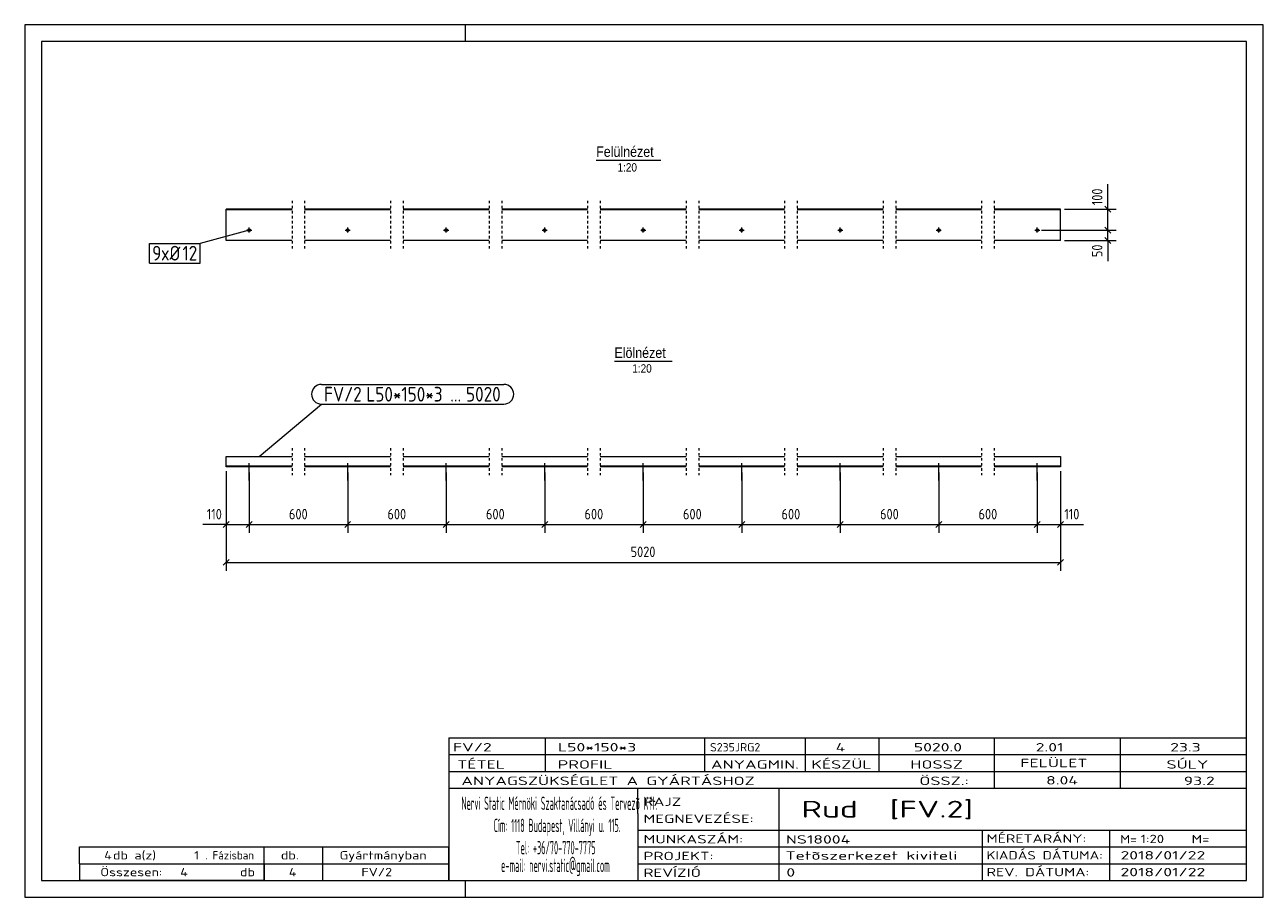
# Model space of a CAD drawing. Header units: millimetres. Extents: x 1 to 296, y 1 to 209.
import ezdxf

# ---------------------------------------------------------------- set-up
doc = ezdxf.new("R2010")
doc.units = ezdxf.units.MM
doc.header["$LTSCALE"] = 0.6
doc.linetypes.add('XKITLINE00', pattern=[0])
doc.linetypes.add('XKITLINE01', pattern=[4, 1, -1, 1, -1])
for name, color, linetype, lineweight in [('Bolt', 7, 'Continuous', 0), ('BoltMark', 3, 'Continuous', 0), ('DrawingSheet', 5, 'Continuous', 0), ('OtherObjectType', 1, 'Continuous', 0), ('Part', 2, 'Continuous', 0), ('PartMark', 3, 'Continuous', 0), ('Z-DIMENSIONS', 1, 'Continuous', 0)]:
    doc.layers.add(name, color=color, linetype=linetype, lineweight=lineweight)
doc.styles.add('ARIAL', font='ARIAL.TTF')
doc.styles.add('ISOCPEUR', font='ISOCPEUR.TTF')

msp = doc.modelspace()

# ---------------------------------------------------------------- linework, layer by layer
at = {"layer": 'Bolt', "color": 3, "linetype": 'XKITLINE00', "lineweight": 0}
for p, q in [((53.85, 160.04), (55.05, 160.04)), ((54.45, 159.44), (54.45, 160.64)), ((77.32, 160.04), (78.52, 160.04)), ((77.92, 159.44), (77.92, 160.64)), ((100.78, 160.04), (101.98, 160.04)), ((101.38, 159.44), (101.38, 160.64)), ((124.25, 160.04), (125.45, 160.04)), ((124.85, 159.44), (124.85, 160.64)), ((147.72, 160.04), (148.92, 160.04)), ((148.32, 159.44), (148.32, 160.64)), ((171.18, 160.04), (172.38, 160.04)), ((171.78, 159.44), (171.78, 160.64)), ((194.65, 160.04), (195.85, 160.04)), ((195.25, 159.44), (195.25, 160.64)), ((218.11, 160.04), (219.31, 160.04)), ((218.71, 159.44), (218.71, 160.64)), ((241.58, 160.04), (242.78, 160.04)), ((242.18, 159.44), (242.18, 160.64)), ((54.15, 103.74), (54.15, 103.59)), ((54.45, 100.34), (54.45, 104.49)), ((54.75, 103.74), (54.75, 103.59)), ((77.62, 103.74), (77.62, 103.59)), ((77.92, 100.34), (77.92, 104.49)), ((78.22, 103.74), (78.22, 103.59)), ((101.08, 103.74), (101.08, 103.59)), ((101.38, 100.34), (101.38, 104.49)), ((101.68, 103.74), (101.68, 103.59)), ((124.55, 103.74), (124.55, 103.59)), ((124.85, 100.34), (124.85, 104.49)), ((125.15, 103.74), (125.15, 103.59)), ((148.02, 103.74), (148.02, 103.59)), ((148.32, 100.34), (148.32, 104.49)), ((148.62, 103.74), (148.62, 103.59)), ((171.48, 103.74), (171.48, 103.59)), ((171.78, 100.34), (171.78, 104.49)), ((172.08, 103.74), (172.08, 103.59)), ((194.95, 103.74), (194.95, 103.59)), ((195.25, 100.34), (195.25, 104.49)), ((195.55, 103.74), (195.55, 103.59)), ((218.41, 103.74), (218.41, 103.59)), ((218.71, 100.34), (218.71, 104.49)), ((219.01, 103.74), (219.01, 103.59)), ((241.88, 103.74), (241.88, 103.59)), ((242.18, 100.34), (242.18, 104.49)), ((242.48, 103.74), (242.48, 103.59))]:
    msp.add_line(p, q, dxfattribs=at)
for centre in [(54.45, 160.04), (77.92, 160.04), (101.38, 160.04), (124.85, 160.04), (148.32, 160.04), (171.78, 160.04), (195.25, 160.04), (218.71, 160.04), (242.18, 160.04)]:
    msp.add_circle(centre, 0.3, dxfattribs=at)
at = {"layer": 'BoltMark', "color": 7, "linetype": 'XKITLINE00', "lineweight": 0}
for p, q in [((54.45, 160.04), (42.78, 156.89)), ((30.75, 156.89), (42.78, 156.89)), ((30.75, 152.19), (30.75, 156.89)), ((42.78, 152.19), (42.78, 156.89)), ((30.75, 152.19), (42.78, 152.19))]:
    msp.add_line(p, q, dxfattribs=at)
at = {"layer": 'DrawingSheet', "color": 2, "linetype": 'XKITLINE00', "lineweight": 0}
for p, q in [((296, 209), (1, 209)), ((1, 209), (1, 1)), ((106, 205), (106, 209)), ((296, 1), (296, 209)), ((106, 1), (106, 5)), ((1, 1), (296, 1))]:
    msp.add_line(p, q, dxfattribs=at)
at = {"layer": 'DrawingSheet', "color": 3, "linetype": 'XKITLINE00', "lineweight": 0}
for p, q in [((292, 205), (5, 205)), ((5, 205), (5, 5)), ((292, 5), (292, 205)), ((5, 5), (292, 5))]:
    msp.add_line(p, q, dxfattribs=at)
at = {"layer": 'OtherObjectType', "color": 6, "linetype": 'XKITLINE00', "lineweight": 0}
for p, q in [((137.11, 176.75), (152.49, 176.75)), ((141.46, 128.82), (155.17, 128.82))]:
    msp.add_line(p, q, dxfattribs=at)
at = {"layer": 'OtherObjectType', "color": 7, "linetype": 'XKITLINE00', "lineweight": 0}
for p, q in [((102, 39), (292, 39)), ((102, 39), (102, 35)), ((102, 39), (292, 39)), ((125, 35), (125, 39)), ((163, 35), (163, 39)), ((187, 35), (187, 39)), ((204.5, 35), (204.5, 39)), ((232, 35), (232, 39)), ((262, 35), (262, 39)), ((292, 35), (292, 39)), ((102, 35), (292, 35)), ((102, 35), (102, 5)), ((102, 35), (292, 35)), ((125, 31), (125, 35)), ((163, 31), (163, 35)), ((187, 31), (187, 35)), ((204.5, 31), (204.5, 35)), ((232, 31), (232, 35)), ((262, 31), (262, 35)), ((292, 31), (292, 35)), ((102, 31), (292, 31)), ((232, 27), (232, 31)), ((262, 27), (262, 31)), ((292, 27), (292, 31)), ((102, 27), (292, 27)), ((147, 21), (147, 27)), ((180.7, 17), (180.7, 27)), ((292, 21), (292, 27)), ((147, 21), (147, 5)), ((292, 17), (292, 21)), ((147, 17), (292, 17)), ((180.7, 5), (180.7, 17)), ((229.16, 13), (229.16, 17)), ((259.5, 5), (259.5, 17)), ((292, 13), (292, 17)), ((14, 9), (14, 13)), ((14, 13), (58, 13)), ((14, 13), (58, 13)), ((58, 9), (58, 13)), ((58, 13), (102, 13)), ((58, 9), (58, 13)), ((72, 9), (72, 13)), ((102, 9), (102, 13)), ((147, 13), (292, 13)), ((229.16, 5), (229.16, 13)), ((292, 9), (292, 13)), ((14, 9), (58, 9)), ((14, 9), (14, 5)), ((14, 9), (58, 9)), ((58, 9), (58, 5)), ((58, 9), (102, 9)), ((58, 5), (58, 9)), ((72, 5), (72, 9)), ((102, 5), (102, 9)), ((147, 9), (292, 9)), ((292, 5), (292, 9)), ((58, 5), (14, 5)), ((58, 5), (102, 5)), ((102, 5), (292, 5)), ((139.5, 5), (292, 5))]:
    msp.add_line(p, q, dxfattribs=at)
at = {"layer": 'Part', "color": 2, "linetype": 'XKITLINE01', "lineweight": 0}
for p, q in [((64.67, 167.04), (64.67, 155.54)), ((67.67, 167.04), (67.67, 155.54)), ((88.13, 167.04), (88.13, 155.54)), ((91.13, 167.04), (91.13, 155.54)), ((111.6, 167.04), (111.6, 155.54)), ((114.6, 167.04), (114.6, 155.54)), ((135.06, 167.04), (135.06, 155.54)), ((138.07, 167.04), (138.07, 155.54)), ((158.53, 167.04), (158.53, 155.54)), ((161.53, 167.04), (161.53, 155.54)), ((182, 167.04), (182, 155.54)), ((185, 167.04), (185, 155.54)), ((205.46, 167.04), (205.46, 155.54)), ((208.47, 167.04), (208.47, 155.54)), ((228.93, 167.04), (228.93, 155.54)), ((231.93, 167.04), (231.93, 155.54)), ((64.67, 108.09), (64.67, 101.59)), ((67.67, 108.09), (67.67, 101.59)), ((88.13, 108.09), (88.13, 101.59)), ((91.13, 108.09), (91.13, 101.59)), ((111.6, 108.09), (111.6, 101.59)), ((114.6, 108.09), (114.6, 101.59)), ((135.06, 108.09), (135.06, 101.59)), ((138.07, 108.09), (138.07, 101.59)), ((158.53, 108.09), (158.53, 101.59)), ((161.53, 108.09), (161.53, 101.59)), ((182, 108.09), (182, 101.59)), ((185, 108.09), (185, 101.59)), ((205.46, 108.09), (205.46, 101.59)), ((208.47, 108.09), (208.47, 101.59)), ((228.93, 108.09), (228.93, 101.59)), ((231.93, 108.09), (231.93, 101.59))]:
    msp.add_line(p, q, dxfattribs=at)
at = {"layer": 'Part', "color": 2, "linetype": 'XKITLINE00', "lineweight": 0}
for p, q in [((48.95, 157.54), (48.95, 165.04)), ((64.67, 165.04), (48.95, 165.04)), ((64.67, 164.89), (48.95, 164.89)), ((88.13, 165.04), (67.67, 165.04)), ((88.13, 164.89), (67.67, 164.89)), ((111.6, 165.04), (91.13, 165.04)), ((111.6, 164.89), (91.13, 164.89)), ((135.07, 165.04), (114.6, 165.04)), ((135.07, 164.89), (114.6, 164.89)), ((158.53, 165.04), (138.07, 165.04)), ((158.53, 164.89), (138.07, 164.89)), ((182, 165.04), (161.53, 165.04)), ((182, 164.89), (161.53, 164.89)), ((205.46, 165.04), (185, 165.04)), ((205.46, 164.89), (185, 164.89)), ((228.93, 165.04), (208.46, 165.04)), ((228.93, 164.89), (208.46, 164.89)), ((247.68, 165.04), (231.93, 165.04)), ((247.68, 164.89), (231.93, 164.89)), ((247.68, 157.54), (247.68, 165.04)), ((64.67, 157.54), (48.95, 157.54)), ((88.13, 157.54), (67.67, 157.54)), ((111.6, 157.54), (91.13, 157.54)), ((135.07, 157.54), (114.6, 157.54)), ((158.53, 157.54), (138.07, 157.54)), ((182, 157.54), (161.53, 157.54)), ((205.46, 157.54), (185, 157.54)), ((228.93, 157.54), (208.46, 157.54)), ((247.68, 157.54), (231.93, 157.54)), ((48.95, 103.59), (48.95, 106.09)), ((48.95, 106.09), (64.67, 106.09)), ((64.67, 103.74), (48.95, 103.74)), ((64.67, 103.59), (48.95, 103.59)), ((67.67, 106.09), (88.13, 106.09)), ((88.13, 103.74), (67.67, 103.74)), ((88.13, 103.59), (67.67, 103.59)), ((91.13, 106.09), (111.6, 106.09)), ((111.6, 103.74), (91.13, 103.74)), ((111.6, 103.59), (91.13, 103.59)), ((114.6, 106.09), (135.07, 106.09)), ((135.07, 103.74), (114.6, 103.74)), ((135.07, 103.59), (114.6, 103.59)), ((138.07, 106.09), (158.53, 106.09)), ((158.53, 103.74), (138.07, 103.74)), ((158.53, 103.59), (138.07, 103.59)), ((161.53, 106.09), (182, 106.09)), ((182, 103.74), (161.53, 103.74)), ((182, 103.59), (161.53, 103.59)), ((185, 106.09), (205.46, 106.09)), ((205.46, 103.74), (185, 103.74)), ((205.46, 103.59), (185, 103.59)), ((208.46, 106.09), (228.93, 106.09)), ((228.93, 103.74), (208.46, 103.74)), ((228.93, 103.59), (208.46, 103.59)), ((231.93, 106.09), (247.68, 106.09)), ((247.68, 103.74), (231.93, 103.74)), ((247.68, 103.59), (231.93, 103.59)), ((247.68, 106.09), (247.68, 103.59))]:
    msp.add_line(p, q, dxfattribs=at)
at = {"layer": 'PartMark', "color": 7, "linetype": 'XKITLINE00', "lineweight": 0}
for p, q in [((71.67, 123.27), (115.12, 123.27)), ((56.82, 106.07), (71.67, 118.57)), ((71.67, 118.57), (115.12, 118.57))]:
    msp.add_line(p, q, dxfattribs=at)
for centre, start, end in [((71.67, 120.92), 90, 270), ((115.12, 120.92), 270, 90)]:
    msp.add_arc(centre, 2.35, start, end, dxfattribs=at)
at = {"layer": 'Z-DIMENSIONS', "color": 7, "linetype": 'XKITLINE00', "lineweight": 0}
for p, q in [((258.95, 165.04), (258.95, 171)), ((258.95, 165.04), (258.95, 171)), ((258.24, 165.75), (259.66, 164.34)), ((248.68, 165.04), (260.95, 165.04)), ((258.95, 160.04), (258.95, 165.04)), ((243.18, 160.04), (260.95, 160.04)), ((243.18, 160.04), (260.95, 160.04)), ((258.24, 160.75), (259.66, 159.34)), ((258.24, 160.75), (259.66, 159.34)), ((258.95, 157.54), (258.95, 160.04)), ((248.68, 157.54), (260.95, 157.54)), ((258.24, 158.25), (259.66, 156.84)), ((258.95, 157.54), (258.95, 152.66)), ((258.95, 157.54), (258.95, 152.66)), ((48.95, 102.59), (48.95, 78.84)), ((48.95, 102.59), (48.95, 87.84)), ((54.45, 102.22), (54.45, 87.84)), ((54.45, 102.22), (54.45, 87.84)), ((77.92, 102.22), (77.92, 87.84)), ((77.92, 102.22), (77.92, 87.84)), ((101.38, 102.22), (101.38, 87.84)), ((101.38, 102.22), (101.38, 87.84)), ((124.85, 102.22), (124.85, 87.84)), ((124.85, 102.22), (124.85, 87.84)), ((148.32, 102.22), (148.32, 87.84)), ((148.32, 102.22), (148.32, 87.84)), ((171.78, 102.22), (171.78, 87.84)), ((171.78, 102.22), (171.78, 87.84)), ((195.25, 102.22), (195.25, 87.84)), ((195.25, 102.22), (195.25, 87.84)), ((218.71, 102.22), (218.71, 87.84)), ((218.71, 102.22), (218.71, 87.84)), ((242.18, 102.22), (242.18, 87.84)), ((242.18, 102.22), (242.18, 87.84)), ((247.68, 102.59), (247.68, 78.84)), ((247.68, 102.59), (247.68, 87.84)), ((48.95, 89.84), (43.42, 89.84)), ((48.95, 89.84), (43.42, 89.84)), ((49.66, 90.55), (48.24, 89.14)), ((48.95, 89.84), (54.45, 89.84)), ((55.16, 90.55), (53.74, 89.14)), ((55.16, 90.55), (53.74, 89.14)), ((54.45, 89.84), (77.92, 89.84)), ((78.62, 90.55), (77.21, 89.14)), ((78.62, 90.55), (77.21, 89.14)), ((77.92, 89.84), (101.38, 89.84)), ((102.09, 90.55), (100.67, 89.14)), ((102.09, 90.55), (100.67, 89.14)), ((101.38, 89.84), (124.85, 89.84)), ((125.56, 90.55), (124.14, 89.14)), ((125.56, 90.55), (124.14, 89.14)), ((124.85, 89.84), (148.32, 89.84)), ((149.02, 90.55), (147.61, 89.14)), ((149.02, 90.55), (147.61, 89.14)), ((148.32, 89.84), (171.78, 89.84)), ((172.49, 90.55), (171.07, 89.14)), ((172.49, 90.55), (171.07, 89.14)), ((171.78, 89.84), (195.25, 89.84)), ((195.96, 90.55), (194.54, 89.14)), ((195.96, 90.55), (194.54, 89.14)), ((195.25, 89.84), (218.71, 89.84)), ((219.42, 90.55), (218.01, 89.14)), ((219.42, 90.55), (218.01, 89.14)), ((218.71, 89.84), (242.18, 89.84)), ((242.89, 90.55), (241.47, 89.14)), ((242.89, 90.55), (241.47, 89.14)), ((242.18, 89.84), (247.68, 89.84)), ((248.39, 90.55), (246.97, 89.14)), ((247.68, 89.84), (253.21, 89.84)), ((247.68, 89.84), (253.21, 89.84)), ((49.66, 81.55), (48.24, 80.14)), ((48.95, 80.84), (247.68, 80.84)), ((248.39, 81.55), (246.97, 80.14))]:
    msp.add_line(p, q, dxfattribs=at)
at = {"layer": 'Z-DIMENSIONS', "color": 3}
for p in [(258.95, 165.04), (258.95, 160.04), (258.95, 160.04), (258.95, 157.54), (48.95, 89.84), (54.45, 89.84), (54.45, 89.84), (77.92, 89.84), (77.92, 89.84), (101.38, 89.84), (101.38, 89.84), (124.85, 89.84), (124.85, 89.84), (148.32, 89.84), (148.32, 89.84), (171.78, 89.84), (171.78, 89.84), (195.25, 89.84), (195.25, 89.84), (218.71, 89.84), (218.71, 89.84), (242.18, 89.84), (242.18, 89.84), (247.68, 89.84), (48.95, 80.84), (247.68, 80.84)]:
    msp.add_point(p, dxfattribs=at)

# ---------------------------------------------------------------- texts
at = {"layer": 'BoltMark', "color": 3, "style": 'ISOCPEUR', "width": 0.85}
for s, p in [('9', (31.35, 152.79)), ('xØ', (33.45, 152.79)), ('12', (38.57, 152.79))]:
    msp.add_text(s, height=3.5, dxfattribs=at).set_placement(p)
at = {"layer": 'OtherObjectType', "color": 6, "style": 'ARIAL', "width": 0.85}
for s, height, p in [('Felülnézet', 2.5, (137.11, 177.5)), ('1:20', 2, (142.2, 174)), ('Elölnézet', 2.5, (141.46, 129.57)), ('1:20', 2, (145.72, 126.07))]:
    msp.add_text(s, height=height, dxfattribs=at).set_placement(p)
at = {"layer": 'OtherObjectType', "color": 7, "style": 'ISOCPEUR'}
for s, height, width, p in [('FV/2', 2, 1.525501, (103, 35.76)), ('L50*150*3', 2, 1.525501, (128, 35.76)), ('S235JRG2', 2, 1.02, (164.22, 35.76)), ('4', 2, 1.525501, (194.16, 35.76)), ('5020.0', 2, 1.525501, (212.78, 35.76)), ('2.01', 2, 1.525501, (241.81, 35.76)), ('23.3', 2, 1.525501, (273.83, 35.76)), ('TÉTEL', 2, 1.525501, (104, 31.66)), ('PROFIL', 2, 1.525501, (127.96, 31.66)), ('ANYAGMIN.', 2, 1.525501, (164.47, 31.66)), ('KÉSZÜL', 2, 1.525501, (188.37, 31.66)), ('HOSSZ', 2, 1.525501, (211.96, 31.66)), ('FELÜLET', 2, 1.525501, (238.13, 32)), ('SÚLY', 2, 1.525501, (272.96, 31.66)), ('ANYAGSZÜKSÉGLET A GYÁRTÁSHOZ', 2, 1.525501, (105, 27.75)), ('ÖSSZ.:', 2, 1.525501, (214.1, 27.75)), ('8.04', 2, 1.525501, (244.28, 27.88)), ('93.2', 2, 1.525501, (277.06, 27.75)), ('Nervi Static Mérnöki\xa0Szaktanácsadó\xa0és\xa0Tervezõ Kft.', 3.1765, 0.403093, (105, 21.82)), ('RAJZ', 2, 1.445, (148.38, 22.78)), ('Rud  [FV.2]', 4, 1.474651, (186, 20)), ('MEGNEVEZÉSE:', 2, 1.445, (148.38, 18.72)), ('Cím:\xa01118 Budapest, Villányi u. 115.', 3.1765, 0.403093, (112.69, 16.53)), ('MUNKASZÁM:', 2, 1.445, (148.38, 13.84)), ('NS18004', 2, 1.525501, (182.28, 13.78)), ('MÉRETARÁNY:', 2, 1.36, (230.1, 14)), ('M=', 2, 1.211571, (261.91, 13.84)), ('1:20', 2, 1.275, (266.79, 13.9)), ('M=', 2, 1.275, (278.95, 13.87)), ('4', 2, 1.211571, (19.9, 10)), ('db a(z)', 2, 1.211571, (22, 10)), ('1', 2, 1.211571, (41.35, 10)), ('. Fázisban', 2, 0.935, (44, 10)), ('db.', 2, 1.211571, (62, 10)), ('Gyártmányban', 2, 1.211571, (76, 10)), ('Tel:\xa0+36/70-770-7775', 3.1765, 0.403093, (117.97, 11.24)), ('PROJEKT:', 2, 1.445, (148.38, 9.84)), ('Tetõszerkezet kiviteli ', 2, 1.525501, (182.2, 9.94)), ('KIADÁS DÁTUMA:', 2, 1.275, (230.1, 10)), ('2018/01/22', 2, 1.525501, (262, 10)), ('e-mail:\xa0nervi.static@gmail.com', 3.1765, 0.403093, (114.45, 7)), ('Összesen:            db', 2, 1.211571, (19, 6)), ('4', 2, 1.211571, (38.02, 6)), ('4', 2, 1.211571, (63.9, 6)), ('FV/2', 2, 1.211571, (81.18, 6)), ('REVÍZIÓ', 2, 1.445, (148.38, 5.84)), ('0', 2, 1.525501, (182.41, 5.92)), ('REV. DÁTUMA:', 2, 1.36, (230.1, 6)), ('2018/01/22', 2, 1.525501, (262, 6))]:
    msp.add_text(s, height=height, dxfattribs=dict(at, width=width)).set_placement(p)
at = {"layer": 'PartMark', "color": 3, "style": 'ISOCPEUR', "width": 0.85}
for s, p in [('FV/2', (72.27, 119.17)), ('L50*150*3', (82.34, 119.17)), ('5020', (106.1, 119.17)), ('...', (102.34, 119.17))]:
    msp.add_text(s, height=3.5, dxfattribs=at).set_placement(p)
at = {"layer": 'Z-DIMENSIONS', "color": 3, "style": 'ISOCPEUR', "width": 0.85}
for s, p in [('100', (257.7, 165.98)), ('50', (257.7, 153.6))]:
    msp.add_text(s, height=2.5, rotation=90.0002, dxfattribs=at).set_placement(p)
for s, p in [('110', (44.36, 91.09)), ('600', (63.93, 91.09)), ('600', (87.39, 91.09)), ('600', (110.86, 91.09)), ('600', (134.33, 91.09)), ('600', (157.79, 91.09)), ('600', (181.26, 91.09)), ('600', (204.73, 91.09)), ('600', (228.19, 91.09)), ('110', (248.62, 91.09)), ('5020', (145.31, 82.09))]:
    msp.add_text(s, height=2.5, dxfattribs=at).set_placement(p)

doc.saveas('drawing.dxf')
